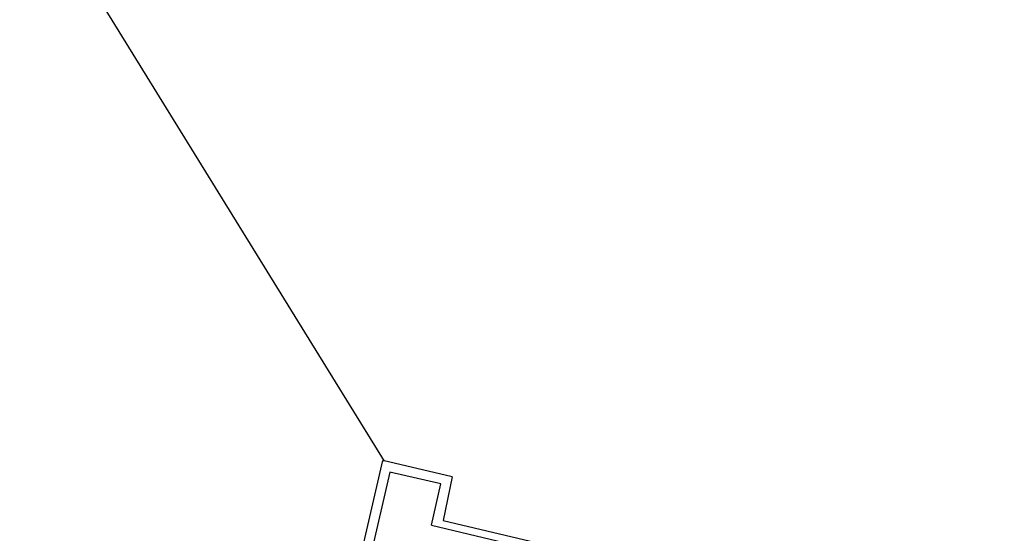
# Model space of a CAD drawing. Header units: feet. Extents: x -79 to 198, y -22 to 181.
# Tile 22 of 256: x 67.33 to 73.01, y 19.6 to 22.56. Entities that reach past the tile are written whole.
import ezdxf

# ---------------------------------------------------------------- set-up
doc = ezdxf.new("R2010")
doc.units = ezdxf.units.FT
doc.layers.add('A-LINEA', color=7, linetype='CONTINUOUS')

msp = doc.modelspace()

# ---------------------------------------------------------------- linework, layer by layer
at = {"layer": 'A-LINEA'}
for p, q in [((67.3296, 23.4242), (69.4336, 20.0141)), ((68.9733, 18.0844), (69.4267, 20.0178)), ((69.8267, 19.9244), (69.4267, 20.0178)), ((69.4667, 19.9511), (69.04, 18.1111)), ((69.76, 19.8844), (69.4667, 19.9511)), ((69.8267, 19.9244), (69.7733, 19.6711)), ((69.7067, 19.6444), (69.76, 19.8844)), ((69.7733, 19.6711), (73.0133, 18.9111))]:
    msp.add_line(p, q, dxfattribs=at)
msp.add_lwpolyline([(69.7067, 19.6444), (72.9467, 18.8711), (72.92, 18.7378)], dxfattribs=at)

doc.saveas('drawing.dxf')
